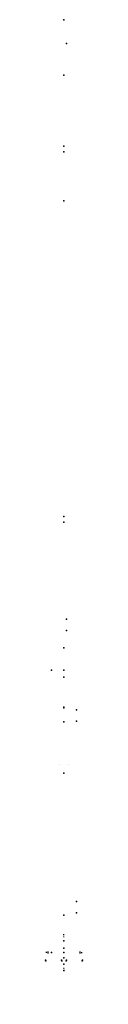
# Model space of a CAD drawing. Header units: millimetres. Extents: x -1100 to -851, y -3525 to 3122.
import ezdxf

# ---------------------------------------------------------------- set-up
doc = ezdxf.new("R2010")
doc.units = ezdxf.units.MM
doc.header["$LTSCALE"] = 0.5
doc.layers.get('0').update_dxf_attribs({"lineweight": 18})
for name, color, linetype in [('02___PRT_ALL_AXES_60', 7, 'Continuous'), ('04___PRT_ALL_DTM_PNT_1', 7, 'Continuous'), ('04___PRT_ALL_DTM_PNT_15', 7, 'Continuous'), ('04___PRT_ALL_DTM_PNT_16', 7, 'Continuous'), ('04___PRT_ALL_DTM_PNT_21', 7, 'Continuous'), ('04___PRT_ALL_DTM_PNT_23', 7, 'Continuous'), ('04___PRT_ALL_DTM_PNT_24', 7, 'Continuous'), ('04___PRT_ALL_DTM_PNT_25', 7, 'Continuous'), ('04___PRT_ALL_DTM_PNT_36', 7, 'Continuous'), ('04___PRT_ALL_DTM_PNT_46', 7, 'Continuous'), ('04___PRT_ALL_DTM_PNT_5', 7, 'Continuous'), ('04___PRT_ALL_DTM_PNT_51', 7, 'Continuous'), ('04___PRT_ALL_DTM_PNT_52', 7, 'Continuous'), ('04___PRT_ALL_DTM_PNT_53', 7, 'Continuous'), ('04___PRT_ALL_DTM_PNT_55', 7, 'Continuous'), ('04___PRT_ALL_DTM_PNT_62', 7, 'Continuous'), ('04___PRT_ALL_DTM_PNT_8', 7, 'Continuous'), ('04__ASM_ALL_DTM_PNT_1', 7, 'Continuous'), ('04__ASM_ALL_DTM_PNT_14', 7, 'Continuous'), ('04__ASM_ALL_DTM_PNT_3', 7, 'Continuous'), ('04__ASM_ALL_DTM_PNT_7', 7, 'Continuous'), ('1_AXIS', 7, 'Continuous')]:
    doc.layers.add(name, color=color, linetype=linetype)

# ---------------------------------------------------------------- blocks, each defined once
blk = doc.blocks.new('C0E71FB1673B14B6490B0E6C7F3733C9089BFC77$$$C906BBC760572095F726B39B13C9EDE80CDE5667')
at = {"color": 8, "true_color": 0x787878}
blk.add_line((0, 0), (0, 5), dxfattribs=at)
blk.add_line((0, 0), (0, 5), dxfattribs=at)
blk = doc.blocks.new('136203')
at = {"color": 0}
blk.add_blockref('C0E71FB1673B14B6490B0E6C7F3733C9089BFC77$$$C906BBC760572095F726B39B13C9EDE80CDE5667', (0, 0), dxfattribs=at)
blk = doc.blocks.new('72E88984EDCCBF43EDC776D674EA878028A558CC$$$C906BBC760572095F726B39B13C9EDE80CDE5667')
at = {"color": 8, "true_color": 0x787878}
for p, q in [((636.25, 123.2, 27.5), (636.25, 128.2, 27.5)), ((636.25, 123.2, -27.5), (636.25, 128.2, -27.5))]:
    blk.add_line(p, q, dxfattribs=at)
blk = doc.blocks.new('136645')
at = {"color": 0}
blk.add_blockref('72E88984EDCCBF43EDC776D674EA878028A558CC$$$C906BBC760572095F726B39B13C9EDE80CDE5667', (0, 0), dxfattribs=at)
blk = doc.blocks.new('136646')
at = {"color": 0}
for name, p in [('136645', (0, 5)), ('136203', (0, 0))]:
    blk.add_blockref(name, p, dxfattribs=at)
blk = doc.blocks.new('0BB23396D914D2BF64A689D5E9E0107B8D2D7D6A$$$B8A4396250C5687B1D31E70758B30729E1AC4426')
at = {"layer": '04__ASM_ALL_DTM_PNT_14'}
for p in [(1000, 0), (1200, 0), (1500, 0)]:
    blk.add_point(p, dxfattribs=at)
blk = doc.blocks.new('E240345B83A16FA77FBC71BDF36AA60793FFF530$$$C906BBC760572095F726B39B13C9EDE80CDE5667')
at = {"layer": '04___PRT_ALL_DTM_PNT_51'}
for p in [(-1981.5, 60, -16.5), (-1250, 0), (1250, 0), (1981.5, 60, -16.5)]:
    blk.add_point(p, dxfattribs=at)
blk = doc.blocks.new('100-6336-02')
at = {"color": 0}
blk.add_blockref('E240345B83A16FA77FBC71BDF36AA60793FFF530$$$C906BBC760572095F726B39B13C9EDE80CDE5667', (0, 0), dxfattribs=at)
blk = doc.blocks.new('43A7CEE3C77B0348E65E408335C4732A5A119C79$$$C906BBC760572095F726B39B13C9EDE80CDE5667')
at = {"layer": '04___PRT_ALL_DTM_PNT_1'}
for p in [(0, 61), (0, -61)]:
    blk.add_point(p, dxfattribs=at)
blk = doc.blocks.new('100-6325-05')
at = {"color": 0}
blk.add_blockref('43A7CEE3C77B0348E65E408335C4732A5A119C79$$$C906BBC760572095F726B39B13C9EDE80CDE5667', (0, 0), dxfattribs=at)
blk = doc.blocks.new('A9792EF2E1597653ABCCE846F645E862965FA5C7$$$C906BBC760572095F726B39B13C9EDE80CDE5667')
at = {"layer": '04___PRT_ALL_DTM_PNT_55'}
for p in [(-1944, 40, -16.5), (-1250, 0), (1250, 0), (1944, 40, -16.5)]:
    blk.add_point(p, dxfattribs=at)
blk = doc.blocks.new('100-6325-01')
at = {"color": 0}
blk.add_blockref('A9792EF2E1597653ABCCE846F645E862965FA5C7$$$C906BBC760572095F726B39B13C9EDE80CDE5667', (0, 0), dxfattribs=at)
blk = doc.blocks.new('100-6336')
at = {"color": 0}
for name, p in [('100-6336-02', (2101.5, 142)), ('100-6325-01', (2064, 42))]:
    blk.add_blockref(name, p, dxfattribs=at)
at = {"color": 0, "extrusion": (-1, 0, 0), "rotation": 270}
blk.add_blockref('100-6325-05', (-142, 0, -4200), dxfattribs=at)
blk = doc.blocks.new('395CCBCFE6C7B36B4249E285B8E8EB41E063EA59$$$C906BBC760572095F726B39B13C9EDE80CDE5667')
at = {"layer": '02___PRT_ALL_AXES_60', "color": 250, "true_color": 0x272727}
blk.add_line((4, 0), (-10, 0), dxfattribs=at)
at = {"layer": '04___PRT_ALL_DTM_PNT_52'}
for p in [(-10, 0), (0, 0)]:
    blk.add_point(p, dxfattribs=at)
blk = doc.blocks.new('9908510')
at = {"color": 0}
blk.add_blockref('395CCBCFE6C7B36B4249E285B8E8EB41E063EA59$$$C906BBC760572095F726B39B13C9EDE80CDE5667', (0, 0), dxfattribs=at)
blk = doc.blocks.new('100-6333_RENAME')
at = {"color": 0, "rotation": 90}
blk.add_blockref('9908510', (60, 170.5), dxfattribs=at)
blk = doc.blocks.new('138778')
at = {"color": 0}
for name, p in [('100-6333_RENAME', (-3300, 19.5)), ('100-6336', (-3200, -142)), ('0BB23396D914D2BF64A689D5E9E0107B8D2D7D6A$$$B8A4396250C5687B1D31E70758B30729E1AC4426', (0, 0))]:
    blk.add_blockref(name, p, dxfattribs=at)
blk = doc.blocks.new('04949FF6359E9B5F09AA5BC55DAB01F6B3209209$$$B8A4396250C5687B1D31E70758B30729E1AC4426')
at = {"layer": '04__ASM_ALL_DTM_PNT_1'}
blk.add_point((0, 0, 160), dxfattribs=at)
blk = doc.blocks.new('138752_AF0')
at = {"color": 0}
blk.add_blockref('04949FF6359E9B5F09AA5BC55DAB01F6B3209209$$$B8A4396250C5687B1D31E70758B30729E1AC4426', (0, 0), dxfattribs=at)
blk = doc.blocks.new('0E9199A492998D8E8CDD7B3341BB610389B094AB$$$C906BBC760572095F726B39B13C9EDE80CDE5667')
at = {"layer": '04___PRT_ALL_DTM_PNT_8'}
for p in [(-85, 0), (-85, -83)]:
    blk.add_point(p, dxfattribs=at)
blk = doc.blocks.new('124030')
at = {"color": 0}
blk.add_blockref('0E9199A492998D8E8CDD7B3341BB610389B094AB$$$C906BBC760572095F726B39B13C9EDE80CDE5667', (0, 0), dxfattribs=at)
blk = doc.blocks.new('2A18F79E1C47EFC5100C8E84510942C7A977EAB1$$$C906BBC760572095F726B39B13C9EDE80CDE5667')
at = {"layer": '04___PRT_ALL_DTM_PNT_15'}
for p in [(-85, 0), (-85, -83)]:
    blk.add_point(p, dxfattribs=at)
blk = doc.blocks.new('124031')
at = {"color": 0}
blk.add_blockref('2A18F79E1C47EFC5100C8E84510942C7A977EAB1$$$C906BBC760572095F726B39B13C9EDE80CDE5667', (0, 0), dxfattribs=at)
blk = doc.blocks.new('124035_AF6')
at = {"color": 0, "extrusion": (0, 0.34202, -0.939693), "rotation": 180}
blk.add_blockref('124031', (0, 140, 101), dxfattribs=at)
at = {"color": 0, "extrusion": (0, -1, 0), "rotation": 180}
blk.add_blockref('124030', (0, 140, 101), dxfattribs=at)
blk = doc.blocks.new('124035_AF7')
at = {"color": 0, "extrusion": (0, 0.34202, -0.939693), "rotation": 180}
blk.add_blockref('124031', (0, 140, 101), dxfattribs=at)
at = {"color": 0, "extrusion": (0, -1, 0), "rotation": 180}
blk.add_blockref('124030', (0, 140, 101), dxfattribs=at)
blk = doc.blocks.new('124035_AF9')
at = {"color": 0, "extrusion": (0, 0.34202, -0.939693), "rotation": 180}
blk.add_blockref('124031', (0, 140, 101), dxfattribs=at)
at = {"color": 0, "extrusion": (0, -1, 0), "rotation": 180}
blk.add_blockref('124030', (0, 140, 101), dxfattribs=at)
blk = doc.blocks.new('124035_AF8')
at = {"color": 0, "extrusion": (0, 0.34202, -0.939693), "rotation": 180}
blk.add_blockref('124031', (0, 140, 101), dxfattribs=at)
at = {"color": 0, "extrusion": (0, -1, 0), "rotation": 180}
blk.add_blockref('124030', (0, 140, 101), dxfattribs=at)
blk = doc.blocks.new('29947BCCB1E11DB3BE2B92E474231759107397AB$$$C906BBC760572095F726B39B13C9EDE80CDE5667')
at = {"layer": '04___PRT_ALL_DTM_PNT_5'}
for p in [(0, 620), (0, -620)]:
    blk.add_point(p, dxfattribs=at)
blk = doc.blocks.new('124885')
at = {"color": 0}
blk.add_blockref('29947BCCB1E11DB3BE2B92E474231759107397AB$$$C906BBC760572095F726B39B13C9EDE80CDE5667', (0, 0), dxfattribs=at)
blk = doc.blocks.new('F869216AEFA633FA016955AA7CA50254B4DB91CF$$$C906BBC760572095F726B39B13C9EDE80CDE5667')
at = {"layer": '04___PRT_ALL_DTM_PNT_36'}
for p in [(0, 745), (0, -745)]:
    blk.add_point(p, dxfattribs=at)
blk = doc.blocks.new('124894')
at = {"color": 0}
blk.add_blockref('F869216AEFA633FA016955AA7CA50254B4DB91CF$$$C906BBC760572095F726B39B13C9EDE80CDE5667', (0, 0), dxfattribs=at)
blk = doc.blocks.new('8245EED5188FFD7CC7B8DA3E4095BE298D3CA465$$$C906BBC760572095F726B39B13C9EDE80CDE5667')
at = {"layer": '04___PRT_ALL_DTM_PNT_62'}
blk.add_point((0, 25, 2), dxfattribs=at)
blk = doc.blocks.new('125076')
at = {"color": 0}
blk.add_blockref('8245EED5188FFD7CC7B8DA3E4095BE298D3CA465$$$C906BBC760572095F726B39B13C9EDE80CDE5667', (0, 0), dxfattribs=at)
blk = doc.blocks.new('124874')
at = {"color": 0}
blk.add_blockref('125076', (0, 3.2, 13.5), dxfattribs=at)
blk = doc.blocks.new('124951')
at = {"color": 0}
blk.add_blockref('124894', (0, 0), dxfattribs=at)
at = {"color": 0, "extrusion": (0, 1, 0)}
blk.add_blockref('124874', (0, 75.3, 222), dxfattribs=at)
blk = doc.blocks.new('734773B999DA8D683272C746F69CA4F30B40B04C$$$C906BBC760572095F726B39B13C9EDE80CDE5667')
at = {"layer": '04___PRT_ALL_DTM_PNT_16'}
for p in [(0, 177.2, -253), (0, 0), (0, 0)]:
    blk.add_point(p, dxfattribs=at)
blk = doc.blocks.new('126055_AF20')
at = {"color": 0}
blk.add_blockref('734773B999DA8D683272C746F69CA4F30B40B04C$$$C906BBC760572095F726B39B13C9EDE80CDE5667', (0, 0), dxfattribs=at)
blk = doc.blocks.new('124964_AF1')
at = {"color": 0, "extrusion": (-0.087156, -0.340719, -0.936117), "rotation": 166.5336097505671}
blk.add_blockref('124885', (-207.1, -814.1, -135), dxfattribs=at)
at = {"color": 0, "extrusion": (0, 0, -1)}
blk.add_blockref('124035_AF9', (0, 101), dxfattribs=at)
at = {"color": 0, "extrusion": (0, 0.34202, 0.939693)}
blk.add_blockref('126055_AF20', (0, -219.9, 135.5), dxfattribs=at)
at = {"color": 0, "extrusion": (0, 0.939693, -0.34202), "rotation": 180}
blk.add_blockref('124035_AF8', (0, 34.5, 94.9), dxfattribs=at)
at = {"color": 0, "extrusion": (0, -1, 0), "rotation": 180}
blk.add_blockref('124951', (0, -870), dxfattribs=at)
blk = doc.blocks.new('580AC40EB81015316B1E7B0DC02C466EBBFADF0E$$$B8A4396250C5687B1D31E70758B30729E1AC4426')
at = {"layer": '04__ASM_ALL_DTM_PNT_3'}
for p in [(0, 270), (-79.5, 0), (79.5, 0)]:
    blk.add_point(p, dxfattribs=at)
blk = doc.blocks.new('1E0D89B704B15EB21831D568542FA5B396DFAE3B$$$C906BBC760572095F726B39B13C9EDE80CDE5667')
at = {"color": 252, "true_color": 0x8a9399}
blk.add_line((0, 0, -210), (-5, 0, -210), dxfattribs=at)
blk = doc.blocks.new('142700')
at = {"color": 0}
blk.add_blockref('1E0D89B704B15EB21831D568542FA5B396DFAE3B$$$C906BBC760572095F726B39B13C9EDE80CDE5667', (0, 0), dxfattribs=at)
blk = doc.blocks.new('C64AF3A7038687DF2EC3D7234CAD789B1CC51D22$$$B8A4396250C5687B1D31E70758B30729E1AC4426')
at = {"layer": '04__ASM_ALL_DTM_PNT_7'}
blk.add_point((0, 0, -49), dxfattribs=at)
blk = doc.blocks.new('2983B62366643C3C9E0A223E41BFFA06D2CFF818$$$C906BBC760572095F726B39B13C9EDE80CDE5667')
at = {"layer": '04___PRT_ALL_DTM_PNT_53'}
for p in [(0, 80, -15), (0, -80, -15)]:
    blk.add_point(p, dxfattribs=at)
blk = doc.blocks.new('199-808-160')
at = {"color": 0}
blk.add_blockref('2983B62366643C3C9E0A223E41BFFA06D2CFF818$$$C906BBC760572095F726B39B13C9EDE80CDE5667', (0, 0), dxfattribs=at)
blk = doc.blocks.new('74C15D33F9AF2C13420265ACB6A3EF6142C16E76$$$C906BBC760572095F726B39B13C9EDE80CDE5667')
at = {"layer": '04___PRT_ALL_DTM_PNT_46'}
for p in [(-20.5, 26.1, -44.1), (-17.8, 57.7, -39.7), (117.8, 57.7, -39.7), (120.5, 26.1, -44.1)]:
    blk.add_point(p, dxfattribs=at)
blk = doc.blocks.new('142440')
at = {"color": 0}
blk.add_blockref('74C15D33F9AF2C13420265ACB6A3EF6142C16E76$$$C906BBC760572095F726B39B13C9EDE80CDE5667', (0, 0), dxfattribs=at)
blk = doc.blocks.new('7CADA48BE6BADA0948FF8E412AF8BAFC510C067A$$$C906BBC760572095F726B39B13C9EDE80CDE5667')
at = {"layer": '04___PRT_ALL_DTM_PNT_24'}
for p in [(-20.5, 26.1, -44.1), (-17.8, 57.7, -39.7), (117.8, 57.7, -39.7), (120.5, 26.1, -44.1)]:
    blk.add_point(p, dxfattribs=at)
blk = doc.blocks.new('142441')
at = {"color": 0}
blk.add_blockref('7CADA48BE6BADA0948FF8E412AF8BAFC510C067A$$$C906BBC760572095F726B39B13C9EDE80CDE5667', (0, 0), dxfattribs=at)
blk = doc.blocks.new('142858')
at = {"color": 0}
for name in ['199-808-160', 'C64AF3A7038687DF2EC3D7234CAD789B1CC51D22$$$B8A4396250C5687B1D31E70758B30729E1AC4426']:
    blk.add_blockref(name, (0, 0), dxfattribs=at)
at = {"color": 0, "extrusion": (0, -1, 0)}
for name, p in [('142440', (-104, -150.7)), ('142441', (4, -150.7))]:
    blk.add_blockref(name, p, dxfattribs=at)
blk = doc.blocks.new('8754F59E71FE8D271098129D10423302259FA17B$$$C906BBC760572095F726B39B13C9EDE80CDE5667')
at = {"layer": '04___PRT_ALL_DTM_PNT_21'}
for p in [(0, 204.9, -36.1), (0, 0), (0, 0)]:
    blk.add_point(p, dxfattribs=at)
blk = doc.blocks.new('126056_AF1')
at = {"color": 0}
blk.add_blockref('8754F59E71FE8D271098129D10423302259FA17B$$$C906BBC760572095F726B39B13C9EDE80CDE5667', (0, 0), dxfattribs=at)
blk = doc.blocks.new('45C88256C58DC1FA0BA8803AAE8BF9BF66508942$$$C906BBC760572095F726B39B13C9EDE80CDE5667')
at = {"layer": '1_AXIS', "color": 250, "true_color": 0x272727}
for p, q in [((7.5, 0), (-7.5, 0)), ((0, 0, 6.5), (0, 0, 14))]:
    blk.add_line(p, q, dxfattribs=at)
blk = doc.blocks.new('143004')
at = {"color": 0}
blk.add_blockref('45C88256C58DC1FA0BA8803AAE8BF9BF66508942$$$C906BBC760572095F726B39B13C9EDE80CDE5667', (0, 0), dxfattribs=at)
blk = doc.blocks.new('142481_AF0')
at = {"color": 0, "extrusion": (0.34202, 0.939693, 0), "rotation": 90}
blk.add_blockref('142858', (106.7, 0, 443.8), dxfattribs=at)
at = {"color": 0, "extrusion": (-1, 0, 0), "rotation": 90}
blk.add_blockref('126056_AF1', (-206.3, 0), dxfattribs=at)
at = {"color": 0}
for name, p in [('580AC40EB81015316B1E7B0DC02C466EBBFADF0E$$$B8A4396250C5687B1D31E70758B30729E1AC4426', (0, 0)), ('143004', (0, 312, 109))]:
    blk.add_blockref(name, p, dxfattribs=at)
at = {"color": 0, "extrusion": (0, 0, -1)}
blk.add_blockref('143004', (0, 312, 109), dxfattribs=at)
at = {"color": 0, "extrusion": (-1, 0, 0)}
blk.add_blockref('143004', (-210, 0, 111), dxfattribs=at)
at = {"color": 0, "extrusion": (1, 0, 0)}
blk.add_blockref('143004', (210, 0, 111), dxfattribs=at)
at = {"color": 0, "extrusion": (0, -1, 0)}
blk.add_blockref('142700', (-104, 0), dxfattribs=at)
at = {"color": 0, "extrusion": (0, -1, 0), "rotation": 180}
blk.add_blockref('142700', (104, 0), dxfattribs=at)
blk = doc.blocks.new('CD9017ACD7B860E50174EF669BC3B10EE4F7CD6D$$$C906BBC760572095F726B39B13C9EDE80CDE5667')
at = {"layer": '04___PRT_ALL_DTM_PNT_23'}
for p in [(0, 174.9, -249.8), (0, 0), (0, 0)]:
    blk.add_point(p, dxfattribs=at)
blk = doc.blocks.new('126055_AF19')
at = {"color": 0}
blk.add_blockref('CD9017ACD7B860E50174EF669BC3B10EE4F7CD6D$$$C906BBC760572095F726B39B13C9EDE80CDE5667', (0, 0), dxfattribs=at)
blk = doc.blocks.new('124975_AF0')
at = {"color": 0, "extrusion": (0, 0.939693, -0.34202)}
blk.add_blockref('124964_AF1', (0, 408.1, 1735.7), dxfattribs=at)
at = {"color": 0, "extrusion": (1, 0, 0)}
blk.add_blockref('142481_AF0', (1906.2, 1130.7), dxfattribs=at)
at = {"color": 0, "extrusion": (0, 0, -1)}
blk.add_blockref('124035_AF6', (0, 101, -290), dxfattribs=at)
at = {"color": 0, "extrusion": (0, 0.34202, 0.939693)}
blk.add_blockref('126055_AF19', (0, -117.3, 408.1), dxfattribs=at)
at = {"color": 0, "extrusion": (0, 0.939693, -0.34202), "rotation": 180}
blk.add_blockref('124035_AF7', (0, 307.1, -4.3), dxfattribs=at)
at = {"color": 0, "rotation": 180}
blk.add_blockref('138752_AF0', (0, 0, 12), dxfattribs=at)
blk = doc.blocks.new('11D5613C64DF42F5FB3495C47E71A10FB3EA4216$$$C906BBC760572095F726B39B13C9EDE80CDE5667')
at = {"layer": '04___PRT_ALL_DTM_PNT_25'}
for p in [(0, 848.5, -848.5), (0, 0), (0, 0)]:
    blk.add_point(p, dxfattribs=at)
blk = doc.blocks.new('126057_AF4')
at = {"color": 0}
blk.add_blockref('11D5613C64DF42F5FB3495C47E71A10FB3EA4216$$$C906BBC760572095F726B39B13C9EDE80CDE5667', (0, 0), dxfattribs=at)
blk = doc.blocks.new('138797')
at = {"color": 0, "extrusion": (-1, 0, 0), "rotation": 270}
blk.add_blockref('126057_AF4', (-1088.5, 0, 4016.8), dxfattribs=at)
at = {"color": 0}
for name, p in [('138778', (-1152, 67.2)), ('136646', (0, 0))]:
    blk.add_blockref(name, p, dxfattribs=at)
at = {"color": 0, "extrusion": (0, -1, 0), "rotation": 270}
blk.add_blockref('124975_AF0', (0, 0), dxfattribs=at)

msp = doc.modelspace()

# ---------------------------------------------------------------- block references
at = {"extrusion": (-1, 1.83697e-16, 6.12323e-17)}
msp.add_blockref('138797', (1269.7, 294.5, 975.2), dxfattribs=at)

doc.saveas('drawing.dxf')
